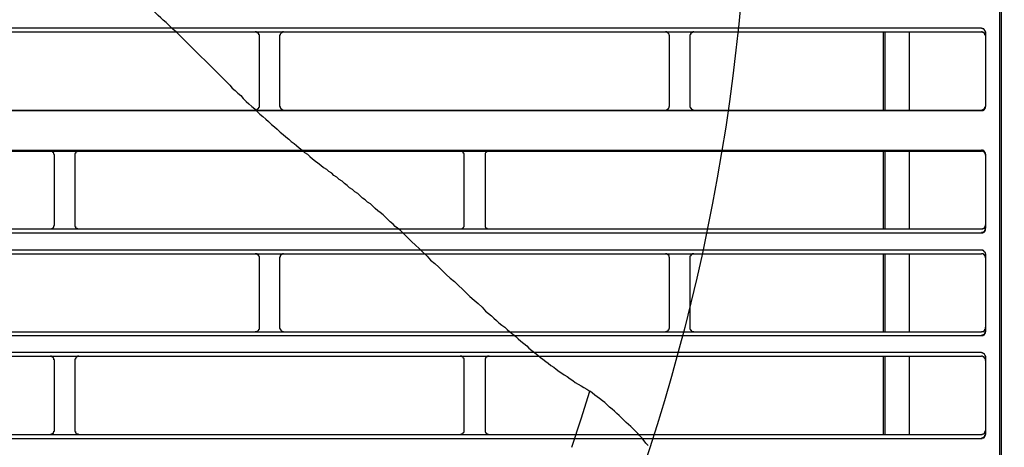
# Model space of a CAD drawing. Header units: millimetres. Extents: x 39871 to 53385, y 51832 to 57813.
# Tile 65 of 88: x 48621 to 48669, y 52724 to 52745. Entities that reach past the tile are written whole.
import ezdxf
from ezdxf import colors
from ezdxf.entities.mleader import LeaderData, LeaderLine
from ezdxf.math import Vec2, Vec3

# ---------------------------------------------------------------- set-up
doc = ezdxf.new("R2010")
doc.units = ezdxf.units.MM
doc.layers.add('AQUAREA', color=7, linetype='Continuous')
doc.layers.add('IS_KAN_OPIS', color=7, linetype='Continuous', lineweight=30)
doc.styles.add('ARIAL', font='ARIALN.TTF')

# ---------------------------------------------------------------- blocks, each defined once
blk = doc.blocks.new('SPLIT')
at = {"layer": 'AQUAREA'}
for points in [[(24880.07, -305.76), (24880.07, -1597.66)], [(24879.86, -362.67), (24879.86, -916.3)], [(24780.25, -665.77), (24779.9, -665.49), (24779.62, -665.21), (24779.34, -664.93), (24779.06, -664.65), (24778.71, -664.37), (24778.43, -664.09), (24778.08, -663.81), (24777.8, -663.53), (24777.52, -663.25), (24777.17, -662.97), (24776.89, -662.69), (24776.54, -662.41), (24776.26, -662.2), (24775.91, -661.92), (24775.63, -661.64), (24775.28, -661.36)], [(24308.59, -665.28), (24877.69, -665.28)], [(24308.59, -665.77), (24877.69, -665.77)], [(24780.25, -665.77), (24786.76, -672.21)], [(24790.33, -666.26), (24790.33, -666.26), (24790.33, -666.19), (24790.33, -666.12), (24790.26, -666.12), (24790.26, -666.05), (24790.26, -665.98), (24790.19, -665.98), (24790.19, -665.91), (24790.12, -665.91), (24790.12, -665.84), (24790.05, -665.84), (24789.98, -665.84), (24789.98, -665.77), (24789.91, -665.77), (24789.84, -665.77)], [(24793.27, -665.77), (24793.27, -665.77), (24793.2, -665.77), (24793.13, -665.77), (24793.13, -665.84), (24793.06, -665.84), (24792.99, -665.84), (24792.99, -665.91), (24792.92, -665.91), (24792.92, -665.98), (24792.85, -666.05), (24792.85, -666.12), (24792.85, -666.19), (24792.78, -666.19), (24792.78, -666.26)], [(24839.96, -666.26), (24839.96, -666.26), (24839.96, -666.19), (24839.89, -666.19), (24839.89, -666.12), (24839.89, -666.05), (24839.82, -665.98), (24839.82, -665.91), (24839.75, -665.91), (24839.75, -665.84), (24839.68, -665.84), (24839.61, -665.84), (24839.61, -665.77), (24839.54, -665.77), (24839.47, -665.77)], [(24842.9, -665.77), (24842.9, -665.77), (24842.83, -665.77), (24842.76, -665.77), (24842.76, -665.84), (24842.69, -665.84), (24842.62, -665.84), (24842.62, -665.91), (24842.55, -665.91), (24842.55, -665.98), (24842.48, -665.98), (24842.48, -666.05), (24842.48, -666.12), (24842.41, -666.12), (24842.41, -666.19), (24842.41, -666.26)], [(24865.79, -665.77), (24865.79, -675.22)], [(24866, -665.77), (24866, -675.22)], [(24868.94, -665.77), (24868.94, -675.22)], [(24878.18, -665.84), (24878.18, -665.84), (24878.18, -665.77), (24878.18, -665.7), (24878.11, -665.7), (24878.11, -665.63), (24878.11, -665.56), (24878.04, -665.56), (24878.04, -665.49), (24877.97, -665.49), (24877.97, -665.42), (24877.9, -665.42), (24877.83, -665.42), (24877.83, -665.35), (24877.76, -665.35), (24877.69, -665.35)], [(24878.18, -665.84), (24878.18, -665.84), (24878.18, -665.77), (24878.18, -665.7), (24878.11, -665.7), (24878.11, -665.63), (24878.11, -665.56), (24878.04, -665.56), (24878.04, -665.49), (24877.97, -665.49), (24877.97, -665.42), (24877.9, -665.42), (24877.83, -665.42), (24877.83, -665.35), (24877.76, -665.35), (24877.69, -665.35)], [(24878.18, -666.26), (24878.18, -666.26), (24878.18, -666.19), (24878.18, -666.12), (24878.11, -666.12), (24878.11, -666.05), (24878.11, -665.98), (24878.04, -665.98), (24878.04, -665.91), (24877.97, -665.91), (24877.97, -665.84), (24877.9, -665.84), (24877.83, -665.84), (24877.83, -665.77), (24877.76, -665.77), (24877.69, -665.77)], [(24878.18, -665.77), (24878.18, -674.8)], [(24790.33, -674.73), (24790.33, -666.26)], [(24792.78, -666.26), (24792.78, -674.73)], [(24839.96, -674.73), (24839.96, -666.26)], [(24842.41, -666.26), (24842.41, -674.73)], [(24786.76, -672.21), (24787.04, -672.56), (24787.39, -672.84), (24787.74, -673.19), (24788.09, -673.47), (24788.37, -673.82), (24788.72, -674.17), (24789.07, -674.45), (24789.42, -674.8), (24789.77, -675.08), (24790.12, -675.43), (24790.4, -675.71), (24790.75, -675.99), (24791.1, -676.34), (24791.45, -676.62), (24791.8, -676.97), (24792.15, -677.25), (24792.5, -677.53), (24792.85, -677.88), (24793.2, -678.16), (24793.55, -678.44)], [(24308.59, -675.22), (24877.69, -675.22)], [(24308.59, -675.29), (24877.69, -675.29)], [(24789.84, -675.22), (24789.84, -675.22), (24789.91, -675.22), (24789.98, -675.22), (24789.98, -675.15), (24790.05, -675.15), (24790.12, -675.15), (24790.12, -675.08), (24790.19, -675.08), (24790.19, -675.01), (24790.26, -675.01), (24790.26, -674.94), (24790.26, -674.87), (24790.33, -674.87), (24790.33, -674.8), (24790.33, -674.73)], [(24792.78, -674.73), (24792.78, -674.73), (24792.78, -674.8), (24792.85, -674.8), (24792.85, -674.87), (24792.85, -674.94), (24792.92, -675.01), (24792.92, -675.08), (24792.99, -675.08), (24792.99, -675.15), (24793.06, -675.15), (24793.13, -675.15), (24793.13, -675.22), (24793.2, -675.22), (24793.27, -675.22)], [(24839.47, -675.22), (24839.47, -675.22), (24839.54, -675.22), (24839.61, -675.22), (24839.61, -675.15), (24839.68, -675.15), (24839.75, -675.15), (24839.75, -675.08), (24839.82, -675.08), (24839.82, -675.01), (24839.89, -674.94), (24839.89, -674.87), (24839.89, -674.8), (24839.96, -674.8), (24839.96, -674.73)], [(24842.41, -674.73), (24842.41, -674.73), (24842.41, -674.8), (24842.41, -674.87), (24842.48, -674.87), (24842.48, -674.94), (24842.48, -675.01), (24842.55, -675.01), (24842.55, -675.08), (24842.62, -675.08), (24842.62, -675.15), (24842.69, -675.15), (24842.76, -675.15), (24842.76, -675.22), (24842.83, -675.22), (24842.9, -675.22)], [(24877.69, -675.22), (24877.69, -675.22), (24877.76, -675.22), (24877.83, -675.22), (24877.83, -675.15), (24877.9, -675.15), (24877.97, -675.15), (24877.97, -675.08), (24878.04, -675.08), (24878.04, -675.01), (24878.11, -675.01), (24878.11, -674.94), (24878.11, -674.87), (24878.18, -674.87), (24878.18, -674.8), (24878.18, -674.73)], [(24877.69, -675.29), (24877.69, -675.29), (24877.76, -675.29), (24877.83, -675.29), (24877.9, -675.29), (24877.9, -675.22), (24877.97, -675.22), (24878.04, -675.15), (24878.11, -675.08), (24878.11, -675.01), (24878.18, -675.01), (24878.18, -674.94), (24878.18, -674.87), (24878.18, -674.8)], [(24793.55, -678.44), (24793.9, -678.72), (24794.18, -679), (24794.53, -679.28), (24794.81, -679.49), (24795.16, -679.77), (24795.51, -680.05), (24795.79, -680.33), (24796.14, -680.54), (24796.42, -680.82), (24796.77, -681.1), (24797.12, -681.38), (24797.4, -681.59), (24797.75, -681.87), (24798.1, -682.15), (24798.45, -682.36), (24798.73, -682.64)], [(24308.59, -680.05), (24877.69, -680.05)], [(24878.18, -680.54), (24878.18, -680.54), (24878.18, -680.47), (24878.18, -680.4), (24878.11, -680.4), (24878.11, -680.33), (24878.11, -680.26), (24878.04, -680.26), (24878.04, -680.19), (24877.97, -680.19), (24877.97, -680.12), (24877.9, -680.12), (24877.83, -680.12), (24877.83, -680.05), (24877.76, -680.05), (24877.69, -680.05)], [(24308.59, -680.19), (24877.69, -680.19)], [(24765.55, -680.68), (24765.55, -680.68), (24765.55, -680.61), (24765.48, -680.54), (24765.48, -680.47), (24765.48, -680.4), (24765.41, -680.4), (24765.41, -680.33), (24765.34, -680.33), (24765.34, -680.26), (24765.27, -680.26), (24765.27, -680.19), (24765.2, -680.19), (24765.13, -680.19), (24765.06, -680.19)], [(24765.55, -689.08), (24765.55, -680.68)], [(24768.49, -680.19), (24768.49, -680.19), (24768.42, -680.19), (24768.35, -680.19), (24768.28, -680.19), (24768.28, -680.26), (24768.21, -680.26), (24768.14, -680.26), (24768.14, -680.33), (24768.07, -680.33), (24768.07, -680.4), (24768.07, -680.47), (24768, -680.47), (24768, -680.54), (24768, -680.61), (24768, -680.68)], [(24768, -680.68), (24768, -689.08)], [(24815.11, -680.68), (24815.11, -680.68), (24815.11, -680.61), (24815.11, -680.54), (24815.11, -680.47), (24815.04, -680.47), (24815.04, -680.4), (24815.04, -680.33), (24814.97, -680.33), (24814.97, -680.26), (24814.9, -680.26), (24814.83, -680.19), (24814.76, -680.19), (24814.69, -680.19), (24814.62, -680.19)], [(24815.11, -689.08), (24815.11, -680.68)], [(24818.12, -680.19), (24818.12, -680.19), (24818.05, -680.19), (24817.98, -680.19), (24817.91, -680.19), (24817.84, -680.26), (24817.77, -680.26), (24817.77, -680.33), (24817.7, -680.33), (24817.7, -680.4), (24817.63, -680.47), (24817.63, -680.54), (24817.63, -680.61), (24817.63, -680.68)], [(24817.63, -680.68), (24817.63, -689.08)], [(24865.79, -680.19), (24865.79, -689.57)], [(24866, -680.19), (24866, -689.57)], [(24868.94, -680.19), (24868.94, -689.57)], [(24878.18, -680.68), (24878.18, -680.68), (24878.18, -680.61), (24878.18, -680.54), (24878.18, -680.47), (24878.11, -680.47), (24878.11, -680.4), (24878.11, -680.33), (24878.04, -680.33), (24878.04, -680.26), (24877.97, -680.26), (24877.9, -680.26), (24877.9, -680.19), (24877.83, -680.19), (24877.76, -680.19), (24877.69, -680.19)], [(24878.18, -680.54), (24878.18, -689.5)], [(24804.05, -686.84), (24803.77, -686.56), (24803.42, -686.35), (24803.14, -686.07), (24802.79, -685.86), (24802.51, -685.58), (24802.23, -685.3), (24801.88, -685.09), (24801.6, -684.81), (24801.25, -684.6), (24800.97, -684.32), (24800.62, -684.11), (24800.34, -683.83), (24799.99, -683.62), (24799.71, -683.34), (24799.36, -683.13), (24799.08, -682.85), (24798.73, -682.64)], [(24808.25, -690.62), (24807.97, -690.34), (24807.69, -690.06), (24807.41, -689.78), (24807.06, -689.5), (24806.78, -689.29), (24806.5, -689.01), (24806.15, -688.73), (24805.87, -688.45), (24805.59, -688.17), (24805.31, -687.89), (24804.96, -687.61), (24804.68, -687.4), (24804.33, -687.12), (24804.05, -686.84)], [(24308.59, -689.57), (24877.69, -689.57)], [(24765.06, -689.57), (24765.06, -689.57), (24765.13, -689.57), (24765.2, -689.57), (24765.27, -689.57), (24765.27, -689.5), (24765.34, -689.5), (24765.34, -689.43), (24765.41, -689.43), (24765.41, -689.36), (24765.48, -689.36), (24765.48, -689.29), (24765.48, -689.22), (24765.55, -689.15), (24765.55, -689.08)], [(24768, -689.08), (24768, -689.08), (24768, -689.15), (24768, -689.22), (24768, -689.29), (24768.07, -689.29), (24768.07, -689.36), (24768.07, -689.43), (24768.14, -689.43), (24768.14, -689.5), (24768.21, -689.5), (24768.28, -689.5), (24768.28, -689.57), (24768.35, -689.57), (24768.42, -689.57), (24768.49, -689.57)], [(24814.62, -689.57), (24814.62, -689.57), (24814.69, -689.57), (24814.76, -689.57), (24814.83, -689.57), (24814.9, -689.5), (24814.97, -689.5), (24814.97, -689.43), (24815.04, -689.43), (24815.04, -689.36), (24815.11, -689.29), (24815.11, -689.22), (24815.11, -689.15), (24815.11, -689.08)], [(24817.63, -689.08), (24817.63, -689.08), (24817.63, -689.15), (24817.63, -689.22), (24817.63, -689.29), (24817.63, -689.36), (24817.7, -689.36), (24817.7, -689.43), (24817.77, -689.43), (24817.77, -689.5), (24817.84, -689.5), (24817.91, -689.57), (24817.98, -689.57), (24818.05, -689.57), (24818.12, -689.57)], [(24877.69, -689.57), (24877.69, -689.57), (24877.76, -689.57), (24877.83, -689.57), (24877.9, -689.57), (24877.9, -689.5), (24877.97, -689.5), (24878.04, -689.5), (24878.04, -689.43), (24878.11, -689.43), (24878.11, -689.36), (24878.11, -689.29), (24878.18, -689.29), (24878.18, -689.22), (24878.18, -689.15), (24878.18, -689.08)], [(24877.69, -689.99), (24877.69, -689.99), (24877.76, -689.99), (24877.83, -689.99), (24877.9, -689.99), (24877.9, -689.92), (24877.97, -689.92), (24878.04, -689.92), (24878.04, -689.85), (24878.11, -689.85), (24878.11, -689.78), (24878.11, -689.71), (24878.18, -689.71), (24878.18, -689.64), (24878.18, -689.57), (24878.18, -689.5)], [(24877.69, -690.06), (24877.69, -690.06), (24877.76, -690.06), (24877.83, -690.06), (24877.9, -690.06), (24877.9, -689.99), (24877.97, -689.99), (24878.04, -689.92), (24878.11, -689.92), (24878.11, -689.85), (24878.11, -689.78), (24878.18, -689.78), (24878.18, -689.71), (24878.18, -689.64), (24878.18, -689.57)], [(24308.59, -690.06), (24877.69, -690.06)], [(24808.25, -690.62), (24808.74, -691.11), (24809.23, -691.53), (24809.65, -691.95), (24810.14, -692.44), (24810.63, -692.86), (24811.05, -693.35), (24811.54, -693.77), (24812.03, -694.19), (24812.52, -694.68), (24812.94, -695.1), (24813.43, -695.52), (24813.92, -695.94), (24814.41, -696.43), (24814.9, -696.85), (24815.32, -697.27), (24815.81, -697.76), (24816.3, -698.18), (24816.79, -698.6), (24817.28, -699.02), (24817.7, -699.51)], [(24308.59, -692.09), (24877.69, -692.09)], [(24308.59, -692.58), (24877.69, -692.58)], [(24790.33, -693.07), (24790.33, -693.07), (24790.33, -693), (24790.33, -692.93), (24790.26, -692.86), (24790.26, -692.79), (24790.19, -692.79), (24790.19, -692.72), (24790.12, -692.72), (24790.12, -692.65), (24790.05, -692.65), (24790.05, -692.58), (24789.98, -692.58), (24789.91, -692.58), (24789.84, -692.58)], [(24790.33, -701.47), (24790.33, -693.07)], [(24793.27, -692.58), (24793.27, -692.58), (24793.2, -692.58), (24793.13, -692.58), (24793.06, -692.65), (24792.99, -692.65), (24792.99, -692.72), (24792.92, -692.72), (24792.92, -692.79), (24792.85, -692.79), (24792.85, -692.86), (24792.85, -692.93), (24792.85, -693), (24792.78, -693), (24792.78, -693.07)], [(24792.78, -693.07), (24792.78, -701.47)], [(24839.96, -693.07), (24839.96, -693.07), (24839.96, -693), (24839.89, -693), (24839.89, -692.93), (24839.89, -692.86), (24839.89, -692.79), (24839.82, -692.79), (24839.82, -692.72), (24839.75, -692.72), (24839.75, -692.65), (24839.68, -692.65), (24839.61, -692.58), (24839.54, -692.58), (24839.47, -692.58)], [(24839.96, -701.47), (24839.96, -693.07)], [(24842.9, -692.58), (24842.9, -692.58), (24842.83, -692.58), (24842.76, -692.58), (24842.69, -692.58), (24842.69, -692.65), (24842.62, -692.65), (24842.62, -692.72), (24842.55, -692.72), (24842.55, -692.79), (24842.48, -692.79), (24842.48, -692.86), (24842.41, -692.86), (24842.41, -692.93), (24842.41, -693), (24842.41, -693.07)], [(24842.41, -693.07), (24842.41, -701.47)], [(24865.79, -692.58), (24865.79, -702.03)], [(24866, -692.58), (24866, -702.03)], [(24868.94, -692.58), (24868.94, -702.03)], [(24878.18, -692.65), (24878.18, -692.65), (24878.18, -692.58), (24878.18, -692.51), (24878.18, -692.44), (24878.11, -692.44), (24878.11, -692.37), (24878.04, -692.37), (24878.04, -692.3), (24877.97, -692.3), (24877.97, -692.23), (24877.9, -692.23), (24877.9, -692.16), (24877.83, -692.16), (24877.76, -692.16), (24877.69, -692.16)], [(24878.18, -692.65), (24878.18, -692.65), (24878.18, -692.58), (24878.18, -692.51), (24878.18, -692.44), (24878.11, -692.44), (24878.11, -692.37), (24878.04, -692.37), (24878.04, -692.3), (24877.97, -692.3), (24877.97, -692.23), (24877.9, -692.23), (24877.9, -692.16), (24877.83, -692.16), (24877.76, -692.16), (24877.69, -692.16)], [(24878.18, -693.07), (24878.18, -693.07), (24878.18, -693), (24878.18, -692.93), (24878.18, -692.86), (24878.11, -692.86), (24878.11, -692.79), (24878.04, -692.79), (24878.04, -692.72), (24877.97, -692.72), (24877.97, -692.65), (24877.9, -692.65), (24877.9, -692.58), (24877.83, -692.58), (24877.76, -692.58), (24877.69, -692.58)], [(24878.18, -692.58), (24878.18, -702.03)], [(24878.18, -692.65), (24878.18, -701.89)], [(24817.7, -699.51), (24818.05, -699.79), (24818.4, -700.07), (24818.68, -700.35), (24819.03, -700.63), (24819.31, -700.91), (24819.66, -701.19), (24820.01, -701.47), (24820.29, -701.75), (24820.64, -702.03), (24820.99, -702.31), (24821.34, -702.59), (24821.62, -702.87), (24821.97, -703.15), (24822.32, -703.43), (24822.67, -703.71), (24822.95, -703.99), (24823.3, -704.27), (24823.65, -704.55), (24824, -704.83), (24824.35, -705.11)], [(24789.84, -702.03), (24789.84, -702.03), (24789.84, -701.96), (24789.91, -701.96), (24789.98, -701.96), (24790.05, -701.96), (24790.12, -701.89), (24790.19, -701.89), (24790.19, -701.82), (24790.26, -701.82), (24790.26, -701.75), (24790.26, -701.68), (24790.33, -701.68), (24790.33, -701.61), (24790.33, -701.54), (24790.33, -701.47)], [(24792.78, -701.47), (24792.78, -701.54), (24792.78, -701.61), (24792.85, -701.61), (24792.85, -701.68), (24792.85, -701.75), (24792.92, -701.75), (24792.92, -701.82), (24792.99, -701.89), (24793.06, -701.89), (24793.06, -701.96), (24793.13, -701.96), (24793.2, -701.96), (24793.27, -701.96), (24793.27, -702.03)], [(24839.47, -702.03), (24839.47, -702.03), (24839.47, -701.96), (24839.54, -701.96), (24839.61, -701.96), (24839.68, -701.96), (24839.68, -701.89), (24839.75, -701.89), (24839.82, -701.82), (24839.82, -701.75), (24839.89, -701.75), (24839.89, -701.68), (24839.89, -701.61), (24839.96, -701.61), (24839.96, -701.54), (24839.96, -701.47)], [(24842.41, -701.47), (24842.41, -701.54), (24842.41, -701.61), (24842.41, -701.68), (24842.48, -701.68), (24842.48, -701.75), (24842.48, -701.82), (24842.55, -701.82), (24842.55, -701.89), (24842.62, -701.89), (24842.62, -701.96), (24842.69, -701.96), (24842.76, -701.96), (24842.83, -701.96), (24842.9, -701.96), (24842.9, -702.03)], [(24877.69, -702.03), (24877.69, -702.03), (24877.69, -701.96), (24877.76, -701.96), (24877.83, -701.96), (24877.9, -701.96), (24877.97, -701.96), (24877.97, -701.89), (24878.04, -701.89), (24878.04, -701.82), (24878.11, -701.82), (24878.11, -701.75), (24878.11, -701.68), (24878.18, -701.68), (24878.18, -701.61), (24878.18, -701.54), (24878.18, -701.47)], [(24308.59, -702.03), (24877.69, -702.03)], [(24308.59, -702.45), (24877.69, -702.45)], [(24877.69, -702.45), (24877.69, -702.45), (24877.76, -702.38), (24877.83, -702.38), (24877.9, -702.38), (24877.97, -702.38), (24877.97, -702.31), (24878.04, -702.31), (24878.04, -702.24), (24878.11, -702.24), (24878.11, -702.17), (24878.11, -702.1), (24878.18, -702.1), (24878.18, -702.03), (24878.18, -701.96), (24878.18, -701.89)], [(24877.69, -702.45), (24877.69, -702.45), (24877.76, -702.45), (24877.83, -702.45), (24877.9, -702.45), (24877.97, -702.38), (24878.04, -702.38), (24878.04, -702.31), (24878.11, -702.31), (24878.11, -702.24), (24878.11, -702.17), (24878.18, -702.17), (24878.18, -702.1), (24878.18, -702.03), (24878.18, -701.96)], [(24308.59, -704.48), (24877.69, -704.48)], [(24308.59, -704.97), (24877.69, -704.97)], [(24765.55, -705.46), (24765.55, -705.46), (24765.55, -705.39), (24765.48, -705.39), (24765.48, -705.32), (24765.48, -705.25), (24765.48, -705.18), (24765.41, -705.18), (24765.41, -705.11), (24765.34, -705.11), (24765.34, -705.04), (24765.27, -705.04), (24765.2, -705.04), (24765.2, -704.97), (24765.13, -704.97), (24765.06, -704.97)], [(24768.49, -704.97), (24768.49, -704.97), (24768.42, -704.97), (24768.35, -704.97), (24768.28, -705.04), (24768.21, -705.04), (24768.21, -705.11), (24768.14, -705.11), (24768.14, -705.18), (24768.07, -705.18), (24768.07, -705.25), (24768.07, -705.32), (24768, -705.32), (24768, -705.39), (24768, -705.46)], [(24815.11, -705.46), (24815.11, -705.46), (24815.11, -705.39), (24815.11, -705.32), (24815.11, -705.25), (24815.04, -705.25), (24815.04, -705.18), (24814.97, -705.11), (24814.9, -705.04), (24814.83, -705.04), (24814.83, -704.97), (24814.76, -704.97), (24814.69, -704.97), (24814.62, -704.97)], [(24818.12, -704.97), (24818.12, -704.97), (24818.05, -704.97), (24817.98, -704.97), (24817.91, -704.97), (24817.91, -705.04), (24817.84, -705.04), (24817.77, -705.04), (24817.77, -705.11), (24817.7, -705.11), (24817.7, -705.18), (24817.7, -705.25), (24817.63, -705.25), (24817.63, -705.32), (24817.63, -705.39), (24817.63, -705.46)], [(24824.35, -705.11), (24824.63, -705.32), (24824.98, -705.6), (24825.26, -705.81), (24825.61, -706.09), (24825.96, -706.3), (24826.24, -706.51), (24826.59, -706.79), (24826.94, -707), (24827.22, -707.21), (24827.57, -707.42), (24827.92, -707.7), (24828.27, -707.91), (24828.55, -708.12), (24828.9, -708.33), (24829.25, -708.54), (24829.6, -708.75), (24829.95, -708.96), (24830.3, -709.17)], [(24865.79, -704.97), (24865.79, -714.42)], [(24866, -704.97), (24866, -714.42)], [(24868.94, -704.97), (24868.94, -714.42)], [(24878.18, -705.04), (24878.18, -705.04), (24878.18, -704.97), (24878.18, -704.9), (24878.11, -704.83), (24878.11, -704.76), (24878.04, -704.76), (24878.04, -704.69), (24877.97, -704.69), (24877.97, -704.62), (24877.9, -704.62), (24877.83, -704.55), (24877.76, -704.55), (24877.69, -704.55)], [(24878.18, -705.04), (24878.18, -705.04), (24878.18, -704.97), (24878.18, -704.9), (24878.11, -704.83), (24878.11, -704.76), (24878.04, -704.76), (24878.04, -704.69), (24877.97, -704.69), (24877.97, -704.62), (24877.9, -704.62), (24877.83, -704.55), (24877.76, -704.55), (24877.69, -704.55)], [(24878.18, -705.46), (24878.18, -705.46), (24878.18, -705.39), (24878.18, -705.32), (24878.11, -705.25), (24878.11, -705.18), (24878.04, -705.18), (24878.04, -705.11), (24877.97, -705.11), (24877.97, -705.04), (24877.9, -705.04), (24877.83, -704.97), (24877.76, -704.97), (24877.69, -704.97)], [(24878.18, -704.97), (24878.18, -714.42)], [(24878.18, -705.04), (24878.18, -714.35)], [(24765.55, -713.93), (24765.55, -705.46)], [(24768, -705.46), (24768, -713.93)], [(24815.11, -713.93), (24815.11, -705.46)], [(24817.63, -705.46), (24817.63, -713.93)], [(24828.13, -715.96), (24829.25, -712.53), (24830.3, -709.17)], [(24837.37, -715.75), (24837.09, -715.47), (24836.88, -715.19), (24836.6, -714.84), (24836.32, -714.56), (24836.11, -714.28), (24835.83, -714), (24835.55, -713.72), (24835.27, -713.44), (24834.99, -713.23), (24834.71, -712.95), (24834.43, -712.67), (24834.15, -712.39), (24833.87, -712.11), (24833.59, -711.9), (24833.31, -711.62), (24833.03, -711.34), (24832.68, -711.13), (24832.4, -710.85), (24832.12, -710.57), (24831.84, -710.36), (24831.49, -710.08), (24831.21, -709.87), (24830.93, -709.66), (24830.58, -709.38), (24830.3, -709.17)], [(24308.59, -714.42), (24877.69, -714.42)], [(24765.06, -714.42), (24765.06, -714.42), (24765.13, -714.42), (24765.13, -714.35), (24765.2, -714.35), (24765.27, -714.35), (24765.27, -714.28), (24765.34, -714.28), (24765.41, -714.28), (24765.41, -714.21), (24765.41, -714.14), (24765.48, -714.14), (24765.48, -714.07), (24765.48, -714), (24765.55, -714), (24765.55, -713.93)], [(24768, -713.93), (24768, -713.93), (24768, -714), (24768, -714.07), (24768.07, -714.07), (24768.07, -714.14), (24768.07, -714.21), (24768.14, -714.21), (24768.14, -714.28), (24768.21, -714.28), (24768.21, -714.35), (24768.28, -714.35), (24768.35, -714.35), (24768.42, -714.35), (24768.42, -714.42), (24768.49, -714.42)], [(24814.62, -714.42), (24814.62, -714.42), (24814.69, -714.42), (24814.76, -714.42), (24814.76, -714.35), (24814.83, -714.35), (24814.9, -714.35), (24814.9, -714.28), (24814.97, -714.28), (24814.97, -714.21), (24815.04, -714.21), (24815.04, -714.14), (24815.11, -714.14), (24815.11, -714.07), (24815.11, -714), (24815.11, -713.93)], [(24817.63, -713.93), (24817.63, -713.93), (24817.63, -714), (24817.63, -714.07), (24817.63, -714.14), (24817.7, -714.14), (24817.7, -714.21), (24817.77, -714.21), (24817.77, -714.28), (24817.84, -714.28), (24817.84, -714.35), (24817.91, -714.35), (24817.98, -714.35), (24817.98, -714.42), (24818.05, -714.42), (24818.12, -714.42)], [(24877.69, -714.42), (24877.69, -714.42), (24877.76, -714.42), (24877.83, -714.35), (24877.9, -714.35), (24877.97, -714.35), (24877.97, -714.28), (24878.04, -714.28), (24878.04, -714.21), (24878.11, -714.21), (24878.11, -714.14), (24878.11, -714.07), (24878.18, -714.07), (24878.18, -714), (24878.18, -713.93)], [(24877.69, -714.84), (24877.69, -714.84), (24877.76, -714.84), (24877.83, -714.84), (24877.83, -714.77), (24877.9, -714.77), (24877.97, -714.77), (24877.97, -714.7), (24878.04, -714.7), (24878.04, -714.63), (24878.11, -714.63), (24878.11, -714.56), (24878.11, -714.49), (24878.18, -714.49), (24878.18, -714.42), (24878.18, -714.35)], [(24877.69, -714.91), (24877.69, -714.91), (24877.76, -714.91), (24877.76, -714.84), (24877.83, -714.84), (24877.9, -714.84), (24877.97, -714.84), (24877.97, -714.77), (24878.04, -714.77), (24878.04, -714.7), (24878.11, -714.7), (24878.11, -714.63), (24878.11, -714.56), (24878.18, -714.56), (24878.18, -714.49), (24878.18, -714.42)], [(24308.59, -714.91), (24877.69, -714.91)]]:
    blk.add_lwpolyline(points, dxfattribs=at)
blk.add_open_spline([(24849.6, -639.5), (24849.6, -502.51), (24738.55, -391.46), (24601.57, -391.46), (24464.58, -391.46), (24353.54, -502.51), (24353.54, -639.5), (24353.54, -776.48), (24464.58, -887.53), (24601.57, -887.53), (24738.55, -887.53), (24849.6, -776.48), (24849.6, -639.5)], degree=3, knots=[0, 0, 0, 0, 1, 1, 1, 2, 2, 2, 3, 3, 3, 4, 4, 4, 4], dxfattribs=at)
blk = doc.blocks.new('_None')

msp = doc.modelspace()

# ---------------------------------------------------------------- block references
at = {"lineweight": 13, "xscale": 0.4, "yscale": 0.4, "zscale": 0.4}
msp.add_blockref('SPLIT', (38716.626, 53010.774), dxfattribs=at)

# ---------------------------------------------------------------- leaders
at = {"layer": 'IS_KAN_OPIS', "color": 212}
ml = msp.add_multileader_mtext('Standard', dxfattribs=at)
ml.set_content('\\pxql;{\\C256;Układ pompowy - \\A1;obieg ogrzewania\\Pgrzejnikowego 55/45%%DC; 35kPa; 11,3kW; 917,53kg/h\\P\\C1;Pompa  1~230V; 0,2kW}', color=212, style='ARIAL')
ml.set_leader_properties(color=212)
ml.set_arrow_properties(name='NONE')
ml.build(insert=Vec2(0, 0))
ml.multileader.update_dxf_attribs({"text_left_attachment_type": 6, "text_right_attachment_type": 6, "dogleg_length": 5, "arrow_head_size": 3})
ctx = ml.context
ctx.base_point, ctx.char_height, ctx.arrow_head_size, ctx.landing_gap_size, ctx.plane_origin = Vec3(45306.642, 52379.527), 30, 3, 1, Vec3(43632.71, 52295.388)
ctx.left_attachment, ctx.right_attachment = 6, 6
notes = []
notes.append((ctx, [(0, (1, 1, 0), (45301.642, 52379.527), (1, 0), 5, [(0, [(45125.376, 52771.048)], 0, [])])]))
ctx.mtext.insert, ctx.mtext.width, ctx.mtext.flow_direction = Vec3(45307.642, 52417.856), 8077.03979, 5
for ctx, leaders in notes:
    for number, flags, end, landing, length, lines in leaders:
        leader = LeaderData()
        leader.index, (leader.has_last_leader_line, leader.has_dogleg_vector, leader.attachment_direction) = number, flags
        leader.last_leader_point, leader.dogleg_vector, leader.dogleg_length = Vec3(end), Vec3(landing), length
        for number, points, colour, breaks in lines:
            line = LeaderLine()
            line.index, line.vertices, line.color, line.breaks = number, Vec3.list(points), colors.encode_raw_color(colour), breaks
            leader.lines.append(line)
        ctx.leaders.append(leader)

doc.saveas('drawing.dxf')
